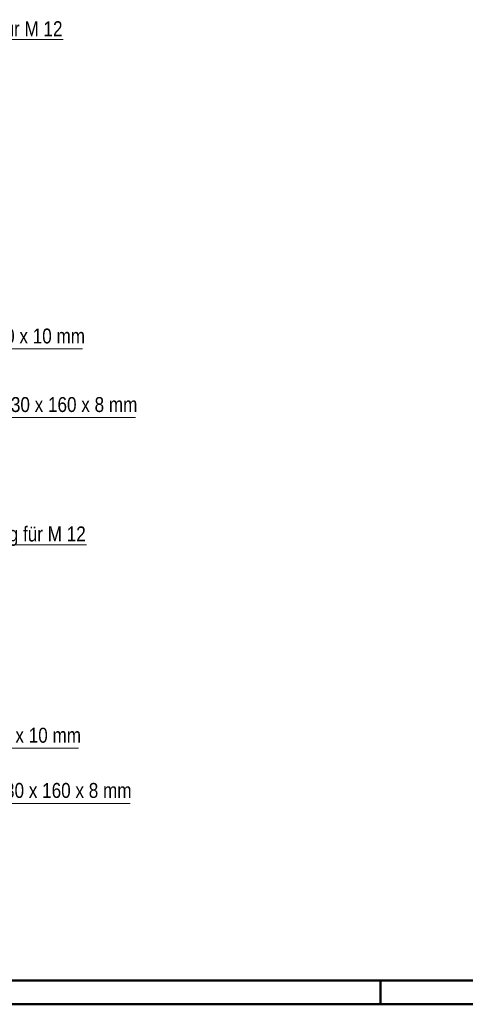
# Model space of a CAD drawing. Header units: millimetres. Extents: x 0 to 96, y -6 to 70.6.
# Tile 112 of 138: x 74.2 to 78.9, y 0 to 10.4. Entities that reach past the tile are written whole.
import ezdxf

# ---------------------------------------------------------------- set-up
doc = ezdxf.new("R2010")
doc.units = ezdxf.units.MM
doc.styles.add('Arial Narrow', font='ARIALN.TTF')

msp = doc.modelspace()

# ---------------------------------------------------------------- linework, layer by layer
at = {"color": 5, "linetype": 'Continuous', "lineweight": 18}
for p, q in [((74.6537755, 10.1755419), (71.5279038, 10.1755419)), ((71.8150968, 6.9114692), (74.8574693, 6.9114692)), ((71.8150968, 6.1886496), (75.4167362, 6.1886496)), ((74.8987477, 4.8470122), (71.772876, 4.8470122)), ((71.772876, 2.7008236), (74.8152486, 2.7008236)), ((71.7534891, 2.1188063), (75.3587215, 2.1188063))]:
    msp.add_line(p, q, dxfattribs=at)
at = {"color": 4, "linetype": 'Continuous', "lineweight": 50}
for p, q in [((1, 0.25), (87.25, 0.25)), ((0, 0), (87.5, 0))]:
    msp.add_line(p, q, dxfattribs=at)
at = {"color": 4, "linetype": 'Continuous', "lineweight": 50, "ltscale": 0.2}
msp.add_line((78, 0), (78, 0.25), dxfattribs=at)

# ---------------------------------------------------------------- texts
at = {"color": 2, "lineweight": 35, "style": 'Arial Narrow'}
for s, p in [('1 x Futterblech mit Bohrung für M 12', (71.7171232, 10.2105468)), ('Stirnplatte U 240 - 370 x 160 x 10 mm', (71.8440227, 6.969642)), ('mit 5 Bohrungen für M 12', (71.8440227, 6.686142)), ('Kontaktplatte an IPE 330 - 330 x 160 x 8 mm', (71.8440227, 6.2468224)), ('mit 4 Bohrungen für M 12', (71.8440227, 5.9633224)), ('Steife t= 8 mm in IPE 330', (71.8709514, 5.6244945)), ('1 x Futterblech mit Bohrung für M 12', (71.9620955, 4.882017)), ('Stirnplatte U 240 - 370 x 160 x 10 mm', (71.801802, 2.7589964)), ('Kontaktplatte an IPE 330 - 330 x 160 x 8 mm', (71.782415, 2.1769791))]:
    msp.add_text(s, height=0.1575, dxfattribs=at).set_placement(p)

doc.saveas('drawing.dxf')
